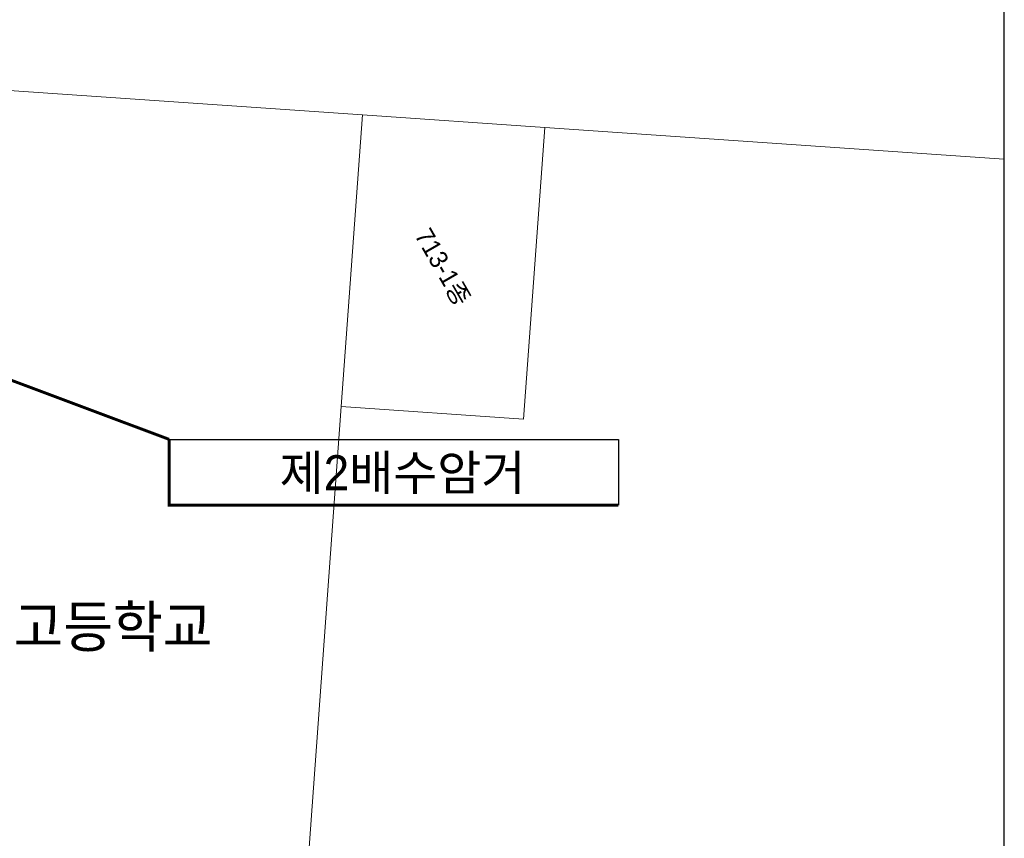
# Model space of a CAD drawing. Header units: metres. Extents: x 183400 to 184400, y 422200 to 427800.
# Tile 31 of 221: x 184165 to 184300, y 423036 to 423148. Entities that reach past the tile are written whole.
import ezdxf
from ezdxf.enums import TextEntityAlignment as Align

# ---------------------------------------------------------------- set-up
doc = ezdxf.new("R2010")
doc.units = ezdxf.units.M
doc.layers.add('구조물명칭_작업', color=5, linetype='Continuous')
doc.layers.add('일람표', color=7, linetype='Continuous')
for name, color, linetype, lineweight in [('지번', 252, 'Continuous', 5), ('지적', 252, 'Continuous', 5), ('현황도', 7, 'Continuous', 5)]:
    doc.layers.add(name, color=color, linetype=linetype, lineweight=lineweight)
doc.styles.get("Standard").update_dxf_attribs({"font": 'romans.shx', "bigfont": 'ghs.shx'})
doc.styles.add('UPM', font='Gulim.ttf')
doc.styles.add('평면도1(프)$0$굴림', font='Gulim.ttf')

msp = doc.modelspace()

# ---------------------------------------------------------------- linework, layer by layer
at = {"layer": '구조물명칭_작업', "ltscale": 20, "const_width": 0.4}
msp.add_lwpolyline([(184185.74, 423090.35), (184063.11, 423136.31)], dxfattribs=at)
at = {"layer": '구조물명칭_작업', "linetype": 'Continuous'}
msp.add_lwpolyline([(184247.21, 423081.35, 0.4, 0.4, 0), (184185.74, 423081.35, 0.4, 0.4, 0), (184185.74, 423090.35, 0, 0, 0)], format="xyseb", dxfattribs=at)
msp.add_lwpolyline([(184185.74, 423090.35), (184247.21, 423090.35), (184247.21, 423081.35)], dxfattribs=at)
at = {"layer": '일람표'}
msp.add_lwpolyline([(183700, 423000), (184300, 423000), (184300, 423400), (183700, 423400)], close=True, dxfattribs=at)
at = {"layer": '지적', "linetype": 'Continuous'}
for points in [[(184102.8, 423443.07), (184109.36, 423435.53), (184075.87, 422950.83), (184068.32, 422944.26), (184102.38, 422941.89), (184095.82, 422949.43), (184096.37, 422957.34), (184108.63, 423134.84), (184116.17, 423141.4), (184212.19, 423134.75), (184237.13, 423133.03), (184300, 423128.68)], [(184116.17, 423141.4), (184108.63, 423134.84), (184096.37, 422957.34), (184198.78, 422950.24), (184209.29, 423094.86), (184212.19, 423134.75), (184116.17, 423141.4)], [(184212.19, 423134.75), (184209.29, 423094.86), (184234.23, 423093.13), (184237.13, 423133.03), (184212.19, 423134.75)], [(184237.13, 423133.03), (184234.23, 423093.13), (184209.29, 423094.86), (184198.78, 422950.24), (184197.69, 422935.28), (184224.38, 422933.43)], [(184300, 423128.68), (184237.13, 423133.03)]]:
    msp.add_lwpolyline(points, dxfattribs=at)

# ---------------------------------------------------------------- texts
at = {"layer": '구조물명칭_작업', "linetype": 'Continuous', "style": '평면도1(프)$0$굴림'}
msp.add_text('제2배수암거', height=4.8, dxfattribs=at).set_placement((184217.66, 423083.38), align=Align.CENTER)
at = {"layer": '지번', "style": 'UPM'}
msp.add_text('713-1종', height=2.5, rotation=300, dxfattribs=at).set_placement((184223.21, 423113.94), align=Align.MIDDLE_CENTER)
at = {"layer": '현황도'}
msp.add_text('안산양지고등학교', height=6.432, dxfattribs=at).set_placement((184137.23, 423061.28))

doc.saveas('drawing.dxf')
